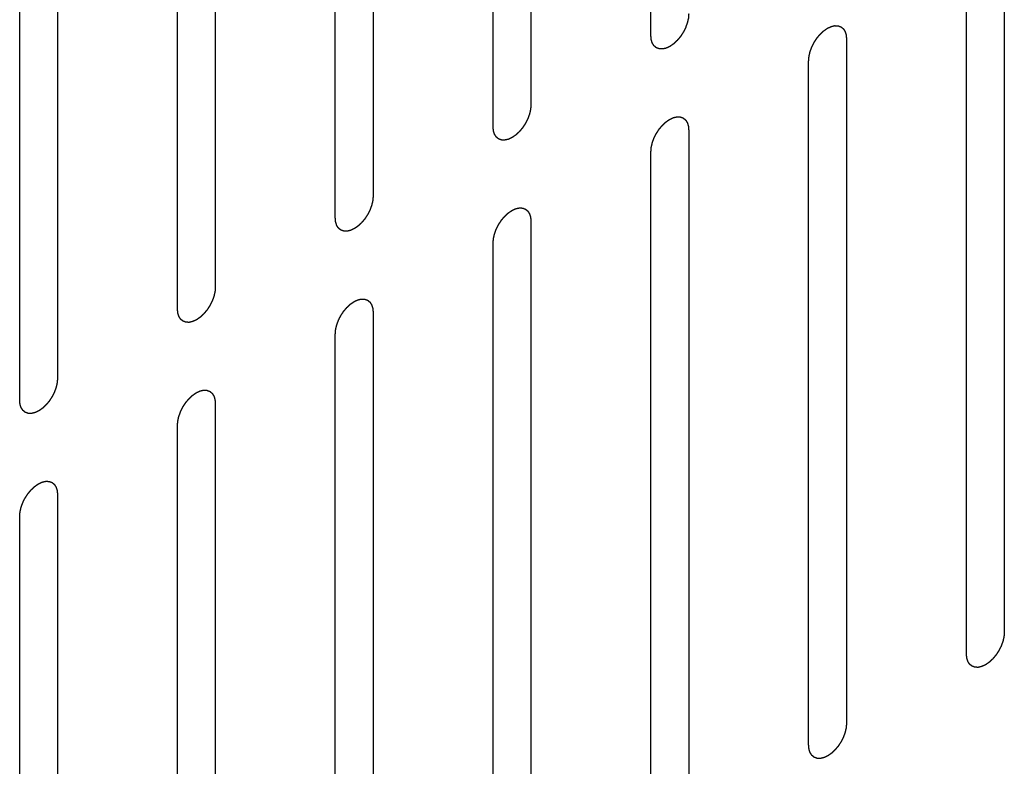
# Model space of a CAD drawing. Header units: inches. Extents: x 5 to 265, y 5 to 171.
# Tile 176 of 212: x 206.43 to 207.81, y 125.96 to 127. Entities that reach past the tile are written whole.
import ezdxf

# ---------------------------------------------------------------- set-up
doc = ezdxf.new("R2010")
doc.units = ezdxf.units.IN
doc.header["$LTSCALE"] = 14.96
doc.header["$MEASUREMENT"] = 0
doc.linetypes.add('HIDDEN', pattern=[0.2, 0.1, -0.1])
doc.layers.add('08_ALL_COSMETICS', color=7, linetype='CONTINUOUS')

msp = doc.modelspace()

# ---------------------------------------------------------------- linework, layer by layer
at = {"layer": '08_ALL_COSMETICS', "color": 7, "linetype": 'HIDDEN'}
for p, q in [((207.3137, 126.9822), (207.3137, 127.9416)), ((207.1454, 127.8444), (207.1454, 126.8851)), ((207.0924, 126.8544), (207.0924, 127.8138)), ((206.9241, 127.7167), (206.9241, 126.7573)), ((206.8711, 126.7267), (206.8711, 127.686)), ((206.7028, 127.5889), (206.7028, 126.6295)), ((206.6498, 126.5989), (206.6498, 127.5583)), ((206.4815, 127.4611), (206.4815, 126.5017)), ((206.4284, 126.4711), (206.4284, 127.4305)), ((207.8094, 127.1051), (207.8094, 126.1457)), ((207.7564, 126.1151), (207.7564, 127.0745)), ((207.5881, 126.9773), (207.5881, 126.0179)), ((207.535, 125.9873), (207.535, 126.9467)), ((207.3668, 126.8495), (207.3668, 125.8901)), ((207.3137, 125.8595), (207.3137, 126.8189)), ((207.1454, 126.7218), (207.1454, 125.7624)), ((207.0924, 125.7317), (207.0924, 126.6911)), ((206.9241, 126.594), (206.9241, 125.6346)), ((206.8711, 125.604), (206.8711, 126.5634)), ((206.7028, 126.4662), (206.7028, 125.5068)), ((206.6498, 125.4762), (206.6498, 126.4356)), ((206.4815, 126.3384), (206.4815, 125.379)), ((206.4284, 125.3484), (206.4284, 126.3078))]:
    msp.add_line(p, q, dxfattribs=at)
for points in [[(207.3668, 127.0128), (207.3667, 127.0123), (207.3666, 127.0113), (207.3665, 127.0097), (207.3664, 127.0084), (207.3663, 127.0075), (207.3663, 127.007), (207.3663, 127.0066), (207.3662, 127.0062), (207.366, 127.0056), (207.3658, 127.0047), (207.3655, 127.0033), (207.3652, 127.0019), (207.365, 127.001), (207.3648, 127.0004), (207.3648, 127), (207.3646, 126.9996), (207.3644, 126.999), (207.364, 126.9981), (207.3635, 126.9967), (207.363, 126.9953), (207.3627, 126.9943), (207.3625, 126.9937), (207.3623, 126.9933), (207.3621, 126.9929), (207.3618, 126.9924), (207.3614, 126.9914), (207.3607, 126.99), (207.36, 126.9886), (207.3595, 126.9877), (207.3592, 126.9871), (207.359, 126.9867), (207.3587, 126.9863), (207.3584, 126.9858), (207.3578, 126.9849), (207.357, 126.9836), (207.3562, 126.9824), (207.3556, 126.9815), (207.3552, 126.981), (207.355, 126.9806), (207.3547, 126.9803), (207.3543, 126.9798), (207.3537, 126.979), (207.3527, 126.9779), (207.3518, 126.9767), (207.3511, 126.9759), (207.3507, 126.9755), (207.3504, 126.9751), (207.3501, 126.9749), (207.3497, 126.9745), (207.349, 126.9738), (207.348, 126.9728), (207.3469, 126.9719), (207.3462, 126.9712), (207.3458, 126.9708), (207.3455, 126.9705), (207.3452, 126.9703), (207.3447, 126.97), (207.344, 126.9695), (207.3429, 126.9687), (207.3418, 126.968), (207.341, 126.9674), (207.3406, 126.9671), (207.3402, 126.9669), (207.3399, 126.9668), (207.3395, 126.9666), (207.3387, 126.9662), (207.3377, 126.9657), (207.3366, 126.9652), (207.3358, 126.9649), (207.3354, 126.9647), (207.3351, 126.9645), (207.3348, 126.9644), (207.3344, 126.9643), (207.3336, 126.9642), (207.3326, 126.9639), (207.3316, 126.9637), (207.3309, 126.9635), (207.3304, 126.9635), (207.3301, 126.9634), (207.3299, 126.9634), (207.3295, 126.9634), (207.3288, 126.9634), (207.3279, 126.9635), (207.3269, 126.9635), (207.3262, 126.9635), (207.3259, 126.9635), (207.3256, 126.9635), (207.3253, 126.9636), (207.325, 126.9638), (207.3244, 126.964), (207.3235, 126.9643), (207.3227, 126.9646), (207.3221, 126.9648), (207.3217, 126.965), (207.3215, 126.965), (207.3213, 126.9652), (207.321, 126.9654), (207.3205, 126.9658), (207.3198, 126.9664), (207.3192, 126.967), (207.3187, 126.9674), (207.3184, 126.9676), (207.3182, 126.9677), (207.3181, 126.968), (207.3178, 126.9683), (207.3175, 126.9689), (207.317, 126.9697), (207.3165, 126.9705), (207.3161, 126.9711), (207.3159, 126.9714), (207.3157, 126.9716), (207.3157, 126.9719), (207.3155, 126.9723), (207.3153, 126.973), (207.315, 126.974), (207.3147, 126.9751), (207.3145, 126.9758), (207.3143, 126.9762), (207.3142, 126.9764), (207.3142, 126.9768), (207.3142, 126.9773), (207.3141, 126.9781), (207.314, 126.9793), (207.3139, 126.9808), (207.3138, 126.9817), (207.3137, 126.9822)], [(207.535, 126.9467), (207.5351, 126.9472), (207.5352, 126.9483), (207.5353, 126.9498), (207.5354, 126.9511), (207.5355, 126.952), (207.5355, 126.9525), (207.5355, 126.9529), (207.5357, 126.9533), (207.5358, 126.9539), (207.536, 126.9549), (207.5363, 126.9562), (207.5366, 126.9576), (207.5368, 126.9586), (207.537, 126.9591), (207.537, 126.9595), (207.5372, 126.9599), (207.5374, 126.9605), (207.5378, 126.9615), (207.5383, 126.9629), (207.5388, 126.9642), (207.5391, 126.9652), (207.5393, 126.9658), (207.5395, 126.9662), (207.5397, 126.9666), (207.54, 126.9672), (207.5405, 126.9681), (207.5411, 126.9695), (207.5418, 126.9709), (207.5423, 126.9719), (207.5426, 126.9724), (207.5428, 126.9728), (207.5431, 126.9732), (207.5434, 126.9737), (207.544, 126.9746), (207.5448, 126.9759), (207.5456, 126.9771), (207.5462, 126.978), (207.5466, 126.9785), (207.5468, 126.9789), (207.5471, 126.9793), (207.5475, 126.9797), (207.5481, 126.9805), (207.5491, 126.9817), (207.55, 126.9828), (207.5507, 126.9836), (207.5511, 126.984), (207.5514, 126.9844), (207.5517, 126.9847), (207.5521, 126.9851), (207.5528, 126.9857), (207.5538, 126.9867), (207.5549, 126.9876), (207.5556, 126.9883), (207.556, 126.9887), (207.5563, 126.989), (207.5567, 126.9892), (207.5571, 126.9895), (207.5579, 126.99), (207.5589, 126.9908), (207.56, 126.9916), (207.5608, 126.9921), (207.5612, 126.9924), (207.5616, 126.9926), (207.5619, 126.9928), (207.5623, 126.993), (207.5631, 126.9933), (207.5641, 126.9938), (207.5652, 126.9943), (207.566, 126.9947), (207.5664, 126.9949), (207.5667, 126.995), (207.567, 126.9951), (207.5674, 126.9952), (207.5682, 126.9953), (207.5692, 126.9956), (207.5702, 126.9958), (207.5709, 126.996), (207.5714, 126.9961), (207.5717, 126.9962), (207.572, 126.9961), (207.5723, 126.9961), (207.573, 126.9961), (207.574, 126.9961), (207.5749, 126.996), (207.5756, 126.996), (207.5759, 126.996), (207.5762, 126.996), (207.5765, 126.9959), (207.5768, 126.9958), (207.5774, 126.9955), (207.5783, 126.9952), (207.5791, 126.9949), (207.5797, 126.9947), (207.5801, 126.9946), (207.5803, 126.9945), (207.5805, 126.9943), (207.5808, 126.9941), (207.5813, 126.9937), (207.582, 126.9931), (207.5826, 126.9925), (207.5831, 126.9922), (207.5834, 126.9919), (207.5836, 126.9918), (207.5837, 126.9915), (207.584, 126.9912), (207.5843, 126.9906), (207.5848, 126.9898), (207.5853, 126.989), (207.5857, 126.9885), (207.5859, 126.9881), (207.5861, 126.9879), (207.5861, 126.9876), (207.5863, 126.9872), (207.5865, 126.9865), (207.5868, 126.9855), (207.5871, 126.9845), (207.5873, 126.9838), (207.5875, 126.9834), (207.5876, 126.9831), (207.5876, 126.9827), (207.5876, 126.9822), (207.5877, 126.9814), (207.5878, 126.9802), (207.5879, 126.9787), (207.588, 126.9778), (207.5881, 126.9773)], [(207.1454, 126.8851), (207.1454, 126.8845), (207.1453, 126.8835), (207.1452, 126.8819), (207.1451, 126.8806), (207.145, 126.8797), (207.145, 126.8792), (207.1449, 126.8788), (207.1448, 126.8784), (207.1447, 126.8779), (207.1445, 126.8769), (207.1442, 126.8755), (207.1439, 126.8741), (207.1437, 126.8732), (207.1435, 126.8726), (207.1434, 126.8722), (207.1433, 126.8718), (207.1431, 126.8713), (207.1427, 126.8703), (207.1422, 126.8689), (207.1417, 126.8675), (207.1414, 126.8665), (207.1412, 126.866), (207.141, 126.8655), (207.1408, 126.8651), (207.1405, 126.8646), (207.14, 126.8636), (207.1393, 126.8622), (207.1386, 126.8609), (207.1382, 126.8599), (207.1379, 126.8593), (207.1377, 126.8589), (207.1374, 126.8585), (207.1371, 126.858), (207.1365, 126.8571), (207.1357, 126.8559), (207.1348, 126.8546), (207.1343, 126.8537), (207.1339, 126.8532), (207.1337, 126.8528), (207.1334, 126.8525), (207.133, 126.852), (207.1323, 126.8512), (207.1314, 126.8501), (207.1304, 126.849), (207.1298, 126.8482), (207.1294, 126.8477), (207.1291, 126.8473), (207.1288, 126.8471), (207.1284, 126.8467), (207.1277, 126.846), (207.1266, 126.8451), (207.1256, 126.8441), (207.1249, 126.8434), (207.1245, 126.843), (207.1242, 126.8427), (207.1238, 126.8425), (207.1234, 126.8422), (207.1226, 126.8417), (207.1215, 126.8409), (207.1204, 126.8402), (207.1197, 126.8396), (207.1192, 126.8394), (207.1189, 126.8391), (207.1186, 126.839), (207.1182, 126.8388), (207.1174, 126.8384), (207.1163, 126.8379), (207.1153, 126.8374), (207.1145, 126.8371), (207.1141, 126.8369), (207.1138, 126.8367), (207.1135, 126.8367), (207.113, 126.8366), (207.1123, 126.8364), (207.1113, 126.8362), (207.1103, 126.8359), (207.1095, 126.8358), (207.1091, 126.8357), (207.1088, 126.8356), (207.1085, 126.8356), (207.1081, 126.8356), (207.1075, 126.8357), (207.1065, 126.8357), (207.1056, 126.8357), (207.1049, 126.8357), (207.1045, 126.8358), (207.1042, 126.8357), (207.104, 126.8359), (207.1036, 126.836), (207.1031, 126.8362), (207.1022, 126.8365), (207.1014, 126.8368), (207.1008, 126.837), (207.1004, 126.8372), (207.1002, 126.8372), (207.1, 126.8374), (207.0997, 126.8377), (207.0992, 126.8381), (207.0985, 126.8386), (207.0978, 126.8392), (207.0974, 126.8396), (207.0971, 126.8398), (207.0969, 126.84), (207.0967, 126.8402), (207.0965, 126.8405), (207.0962, 126.8411), (207.0957, 126.8419), (207.0952, 126.8427), (207.0948, 126.8433), (207.0946, 126.8436), (207.0944, 126.8438), (207.0943, 126.8441), (207.0942, 126.8445), (207.094, 126.8453), (207.0937, 126.8463), (207.0934, 126.8473), (207.0931, 126.848), (207.093, 126.8484), (207.0929, 126.8487), (207.0929, 126.849), (207.0928, 126.8495), (207.0928, 126.8504), (207.0927, 126.8516), (207.0925, 126.853), (207.0924, 126.854), (207.0924, 126.8544)], [(207.3137, 126.8189), (207.3138, 126.8194), (207.3139, 126.8205), (207.314, 126.822), (207.3141, 126.8233), (207.3142, 126.8242), (207.3142, 126.8248), (207.3142, 126.8251), (207.3143, 126.8256), (207.3144, 126.8261), (207.3147, 126.8271), (207.315, 126.8284), (207.3153, 126.8298), (207.3155, 126.8308), (207.3156, 126.8313), (207.3157, 126.8317), (207.3159, 126.8322), (207.3161, 126.8327), (207.3164, 126.8337), (207.3169, 126.8351), (207.3174, 126.8365), (207.3178, 126.8374), (207.318, 126.838), (207.3181, 126.8384), (207.3184, 126.8388), (207.3186, 126.8394), (207.3191, 126.8403), (207.3198, 126.8417), (207.3205, 126.8431), (207.321, 126.8441), (207.3213, 126.8446), (207.3215, 126.8451), (207.3217, 126.8454), (207.3221, 126.8459), (207.3227, 126.8468), (207.3235, 126.8481), (207.3243, 126.8494), (207.3249, 126.8503), (207.3252, 126.8508), (207.3255, 126.8512), (207.3258, 126.8515), (207.3262, 126.8519), (207.3268, 126.8527), (207.3278, 126.8539), (207.3287, 126.855), (207.3294, 126.8558), (207.3298, 126.8563), (207.33, 126.8566), (207.3304, 126.8569), (207.3308, 126.8573), (207.3315, 126.8579), (207.3325, 126.8589), (207.3336, 126.8599), (207.3343, 126.8605), (207.3347, 126.8609), (207.335, 126.8612), (207.3353, 126.8614), (207.3358, 126.8617), (207.3365, 126.8623), (207.3376, 126.863), (207.3387, 126.8638), (207.3395, 126.8643), (207.3399, 126.8646), (207.3402, 126.8649), (207.3406, 126.865), (207.341, 126.8652), (207.3417, 126.8655), (207.3428, 126.866), (207.3439, 126.8665), (207.3446, 126.8669), (207.3451, 126.8671), (207.3454, 126.8673), (207.3457, 126.8673), (207.3461, 126.8674), (207.3468, 126.8676), (207.3479, 126.8678), (207.3489, 126.868), (207.3496, 126.8682), (207.35, 126.8683), (207.3504, 126.8684), (207.3506, 126.8683), (207.351, 126.8683), (207.3517, 126.8683), (207.3526, 126.8683), (207.3536, 126.8682), (207.3542, 126.8682), (207.3546, 126.8682), (207.3549, 126.8682), (207.3552, 126.8681), (207.3555, 126.868), (207.3561, 126.8678), (207.357, 126.8674), (207.3578, 126.8671), (207.3584, 126.8669), (207.3587, 126.8668), (207.359, 126.8667), (207.3592, 126.8665), (207.3595, 126.8663), (207.3599, 126.8659), (207.3606, 126.8653), (207.3613, 126.8648), (207.3618, 126.8644), (207.3621, 126.8641), (207.3623, 126.864), (207.3624, 126.8637), (207.3626, 126.8634), (207.363, 126.8629), (207.3635, 126.8621), (207.364, 126.8612), (207.3644, 126.8607), (207.3646, 126.8604), (207.3647, 126.8601), (207.3648, 126.8598), (207.3649, 126.8594), (207.3652, 126.8587), (207.3655, 126.8577), (207.3658, 126.8567), (207.366, 126.856), (207.3661, 126.8556), (207.3663, 126.8553), (207.3663, 126.8549), (207.3663, 126.8544), (207.3664, 126.8536), (207.3665, 126.8524), (207.3666, 126.851), (207.3667, 126.85), (207.3668, 126.8495)], [(206.9241, 126.7573), (206.9241, 126.7568), (206.924, 126.7557), (206.9239, 126.7542), (206.9237, 126.7529), (206.9237, 126.7519), (206.9236, 126.7514), (206.9236, 126.751), (206.9235, 126.7506), (206.9234, 126.7501), (206.9232, 126.7491), (206.9229, 126.7477), (206.9225, 126.7464), (206.9223, 126.7454), (206.9222, 126.7449), (206.9221, 126.7444), (206.922, 126.744), (206.9218, 126.7435), (206.9214, 126.7425), (206.9209, 126.7411), (206.9204, 126.7397), (206.92, 126.7387), (206.9198, 126.7382), (206.9197, 126.7378), (206.9195, 126.7374), (206.9192, 126.7368), (206.9187, 126.7358), (206.918, 126.7345), (206.9173, 126.7331), (206.9168, 126.7321), (206.9165, 126.7316), (206.9164, 126.7311), (206.9161, 126.7308), (206.9158, 126.7302), (206.9152, 126.7294), (206.9143, 126.7281), (206.9135, 126.7268), (206.9129, 126.7259), (206.9126, 126.7254), (206.9124, 126.725), (206.9121, 126.7247), (206.9117, 126.7242), (206.911, 126.7234), (206.9101, 126.7223), (206.9091, 126.7212), (206.9084, 126.7204), (206.9081, 126.7199), (206.9078, 126.7196), (206.9075, 126.7193), (206.9071, 126.7189), (206.9063, 126.7182), (206.9053, 126.7173), (206.9043, 126.7163), (206.9036, 126.7156), (206.9031, 126.7153), (206.9028, 126.715), (206.9025, 126.7148), (206.9021, 126.7144), (206.9013, 126.7139), (206.9002, 126.7132), (206.8991, 126.7124), (206.8984, 126.7119), (206.8979, 126.7116), (206.8976, 126.7113), (206.8973, 126.7112), (206.8968, 126.711), (206.8961, 126.7106), (206.895, 126.7101), (206.8939, 126.7097), (206.8932, 126.7093), (206.8928, 126.7091), (206.8924, 126.7089), (206.8921, 126.7089), (206.8917, 126.7088), (206.891, 126.7086), (206.89, 126.7084), (206.8889, 126.7082), (206.8882, 126.708), (206.8878, 126.7079), (206.8875, 126.7078), (206.8872, 126.7078), (206.8868, 126.7078), (206.8862, 126.7079), (206.8852, 126.7079), (206.8843, 126.7079), (206.8836, 126.708), (206.8832, 126.708), (206.8829, 126.708), (206.8827, 126.7081), (206.8823, 126.7082), (206.8817, 126.7084), (206.8809, 126.7087), (206.88, 126.7091), (206.8794, 126.7093), (206.8791, 126.7094), (206.8788, 126.7095), (206.8786, 126.7097), (206.8784, 126.7099), (206.8779, 126.7103), (206.8772, 126.7108), (206.8765, 126.7114), (206.876, 126.7118), (206.8758, 126.712), (206.8755, 126.7122), (206.8754, 126.7125), (206.8752, 126.7128), (206.8748, 126.7133), (206.8743, 126.7141), (206.8738, 126.7149), (206.8735, 126.7155), (206.8733, 126.7158), (206.8731, 126.716), (206.873, 126.7164), (206.8729, 126.7168), (206.8727, 126.7175), (206.8724, 126.7185), (206.872, 126.7195), (206.8718, 126.7202), (206.8717, 126.7206), (206.8716, 126.7209), (206.8716, 126.7213), (206.8715, 126.7217), (206.8714, 126.7226), (206.8713, 126.7238), (206.8712, 126.7252), (206.8711, 126.7262), (206.8711, 126.7267)], [(207.0924, 126.6911), (207.0924, 126.6917), (207.0925, 126.6927), (207.0927, 126.6943), (207.0928, 126.6956), (207.0928, 126.6965), (207.0929, 126.697), (207.0929, 126.6974), (207.093, 126.6978), (207.0931, 126.6983), (207.0933, 126.6993), (207.0937, 126.7007), (207.094, 126.702), (207.0942, 126.703), (207.0943, 126.7035), (207.0944, 126.704), (207.0946, 126.7044), (207.0948, 126.7049), (207.0951, 126.7059), (207.0956, 126.7073), (207.0961, 126.7087), (207.0965, 126.7097), (207.0967, 126.7102), (207.0968, 126.7106), (207.097, 126.711), (207.0973, 126.7116), (207.0978, 126.7126), (207.0985, 126.714), (207.0992, 126.7153), (207.0997, 126.7163), (207.1, 126.7169), (207.1002, 126.7173), (207.1004, 126.7176), (207.1007, 126.7182), (207.1013, 126.719), (207.1022, 126.7203), (207.103, 126.7216), (207.1036, 126.7225), (207.1039, 126.723), (207.1042, 126.7234), (207.1045, 126.7237), (207.1048, 126.7242), (207.1055, 126.725), (207.1064, 126.7261), (207.1074, 126.7272), (207.1081, 126.728), (207.1084, 126.7285), (207.1087, 126.7288), (207.109, 126.7291), (207.1094, 126.7295), (207.1102, 126.7302), (207.1112, 126.7311), (207.1122, 126.7321), (207.113, 126.7328), (207.1134, 126.7331), (207.1137, 126.7334), (207.114, 126.7337), (207.1144, 126.734), (207.1152, 126.7345), (207.1163, 126.7352), (207.1174, 126.736), (207.1182, 126.7365), (207.1186, 126.7368), (207.1189, 126.7371), (207.1192, 126.7372), (207.1197, 126.7374), (207.1204, 126.7378), (207.1215, 126.7383), (207.1226, 126.7388), (207.1233, 126.7391), (207.1237, 126.7393), (207.1241, 126.7395), (207.1244, 126.7395), (207.1248, 126.7396), (207.1255, 126.7398), (207.1265, 126.74), (207.1276, 126.7403), (207.1283, 126.7404), (207.1287, 126.7405), (207.129, 126.7406), (207.1293, 126.7406), (207.1297, 126.7406), (207.1304, 126.7405), (207.1313, 126.7405), (207.1323, 126.7405), (207.1329, 126.7404), (207.1333, 126.7404), (207.1336, 126.7404), (207.1338, 126.7403), (207.1342, 126.7402), (207.1348, 126.74), (207.1356, 126.7397), (207.1365, 126.7394), (207.1371, 126.7391), (207.1374, 126.739), (207.1377, 126.7389), (207.1379, 126.7387), (207.1381, 126.7385), (207.1386, 126.7381), (207.1393, 126.7376), (207.14, 126.737), (207.1405, 126.7366), (207.1407, 126.7364), (207.141, 126.7362), (207.1411, 126.736), (207.1413, 126.7356), (207.1417, 126.7351), (207.1422, 126.7343), (207.1427, 126.7335), (207.143, 126.7329), (207.1432, 126.7326), (207.1434, 126.7324), (207.1435, 126.732), (207.1436, 126.7316), (207.1438, 126.7309), (207.1442, 126.7299), (207.1445, 126.7289), (207.1447, 126.7282), (207.1448, 126.7278), (207.1449, 126.7275), (207.1449, 126.7271), (207.145, 126.7267), (207.1451, 126.7258), (207.1452, 126.7246), (207.1453, 126.7232), (207.1454, 126.7222), (207.1454, 126.7218)], [(206.7028, 126.6295), (206.7027, 126.629), (206.7027, 126.6279), (206.7025, 126.6264), (206.7024, 126.6251), (206.7024, 126.6242), (206.7023, 126.6236), (206.7023, 126.6233), (206.7022, 126.6228), (206.7021, 126.6223), (206.7018, 126.6213), (206.7015, 126.62), (206.7012, 126.6186), (206.701, 126.6176), (206.7009, 126.6171), (206.7008, 126.6167), (206.7006, 126.6162), (206.7004, 126.6157), (206.7001, 126.6147), (206.6996, 126.6133), (206.6991, 126.6119), (206.6987, 126.611), (206.6985, 126.6104), (206.6984, 126.61), (206.6981, 126.6096), (206.6979, 126.609), (206.6974, 126.6081), (206.6967, 126.6067), (206.696, 126.6053), (206.6955, 126.6043), (206.6952, 126.6038), (206.695, 126.6033), (206.6948, 126.603), (206.6944, 126.6025), (206.6939, 126.6016), (206.693, 126.6003), (206.6922, 126.599), (206.6916, 126.5981), (206.6913, 126.5976), (206.691, 126.5972), (206.6907, 126.5969), (206.6904, 126.5965), (206.6897, 126.5957), (206.6887, 126.5945), (206.6878, 126.5934), (206.6871, 126.5926), (206.6867, 126.5921), (206.6865, 126.5918), (206.6861, 126.5915), (206.6857, 126.5911), (206.685, 126.5905), (206.684, 126.5895), (206.683, 126.5885), (206.6822, 126.5879), (206.6818, 126.5875), (206.6815, 126.5872), (206.6812, 126.587), (206.6807, 126.5867), (206.68, 126.5861), (206.6789, 126.5854), (206.6778, 126.5846), (206.677, 126.5841), (206.6766, 126.5838), (206.6763, 126.5835), (206.6759, 126.5834), (206.6755, 126.5832), (206.6748, 126.5829), (206.6737, 126.5824), (206.6726, 126.5819), (206.6719, 126.5815), (206.6714, 126.5813), (206.6711, 126.5811), (206.6708, 126.5811), (206.6704, 126.581), (206.6697, 126.5808), (206.6686, 126.5806), (206.6676, 126.5804), (206.6669, 126.5802), (206.6665, 126.5801), (206.6662, 126.58), (206.6659, 126.5801), (206.6655, 126.5801), (206.6648, 126.5801), (206.6639, 126.5801), (206.6629, 126.5802), (206.6623, 126.5802), (206.6619, 126.5802), (206.6616, 126.5802), (206.6613, 126.5803), (206.661, 126.5804), (206.6604, 126.5806), (206.6596, 126.581), (206.6587, 126.5813), (206.6581, 126.5815), (206.6578, 126.5816), (206.6575, 126.5817), (206.6573, 126.5819), (206.657, 126.5821), (206.6566, 126.5825), (206.6559, 126.5831), (206.6552, 126.5836), (206.6547, 126.584), (206.6544, 126.5843), (206.6542, 126.5844), (206.6541, 126.5847), (206.6539, 126.585), (206.6535, 126.5856), (206.653, 126.5864), (206.6525, 126.5872), (206.6521, 126.5877), (206.6519, 126.588), (206.6518, 126.5883), (206.6517, 126.5886), (206.6516, 126.589), (206.6513, 126.5897), (206.651, 126.5907), (206.6507, 126.5917), (206.6505, 126.5924), (206.6504, 126.5928), (206.6503, 126.5931), (206.6502, 126.5935), (206.6502, 126.594), (206.6501, 126.5948), (206.65, 126.596), (206.6499, 126.5974), (206.6498, 126.5984), (206.6498, 126.5989)], [(206.8711, 126.5634), (206.8711, 126.5639), (206.8712, 126.5649), (206.8713, 126.5665), (206.8714, 126.5678), (206.8715, 126.5687), (206.8716, 126.5692), (206.8716, 126.5696), (206.8717, 126.57), (206.8718, 126.5706), (206.872, 126.5715), (206.8723, 126.5729), (206.8726, 126.5743), (206.8729, 126.5752), (206.873, 126.5758), (206.8731, 126.5762), (206.8732, 126.5766), (206.8734, 126.5771), (206.8738, 126.5781), (206.8743, 126.5795), (206.8748, 126.5809), (206.8752, 126.5819), (206.8754, 126.5824), (206.8755, 126.5829), (206.8757, 126.5833), (206.876, 126.5838), (206.8765, 126.5848), (206.8772, 126.5862), (206.8779, 126.5876), (206.8784, 126.5885), (206.8786, 126.5891), (206.8788, 126.5895), (206.8791, 126.5899), (206.8794, 126.5904), (206.88, 126.5913), (206.8808, 126.5925), (206.8817, 126.5938), (206.8823, 126.5947), (206.8826, 126.5952), (206.8828, 126.5956), (206.8831, 126.5959), (206.8835, 126.5964), (206.8842, 126.5972), (206.8851, 126.5983), (206.8861, 126.5995), (206.8867, 126.6003), (206.8871, 126.6007), (206.8874, 126.6011), (206.8877, 126.6013), (206.8881, 126.6017), (206.8888, 126.6024), (206.8899, 126.6033), (206.8909, 126.6043), (206.8916, 126.605), (206.892, 126.6054), (206.8923, 126.6057), (206.8927, 126.6059), (206.8931, 126.6062), (206.8939, 126.6067), (206.895, 126.6075), (206.8961, 126.6082), (206.8968, 126.6088), (206.8973, 126.609), (206.8976, 126.6093), (206.8979, 126.6094), (206.8983, 126.6096), (206.8991, 126.61), (206.9002, 126.6105), (206.9012, 126.611), (206.902, 126.6113), (206.9024, 126.6115), (206.9027, 126.6117), (206.9031, 126.6117), (206.9035, 126.6118), (206.9042, 126.612), (206.9052, 126.6122), (206.9063, 126.6125), (206.907, 126.6126), (206.9074, 126.6127), (206.9077, 126.6128), (206.908, 126.6128), (206.9084, 126.6128), (206.909, 126.6128), (206.91, 126.6127), (206.9109, 126.6127), (206.9116, 126.6127), (206.912, 126.6126), (206.9123, 126.6127), (206.9125, 126.6125), (206.9129, 126.6124), (206.9135, 126.6122), (206.9143, 126.6119), (206.9152, 126.6116), (206.9158, 126.6114), (206.9161, 126.6112), (206.9164, 126.6112), (206.9165, 126.611), (206.9168, 126.6107), (206.9173, 126.6103), (206.918, 126.6098), (206.9187, 126.6092), (206.9192, 126.6088), (206.9194, 126.6086), (206.9196, 126.6084), (206.9198, 126.6082), (206.92, 126.6079), (206.9203, 126.6073), (206.9209, 126.6065), (206.9214, 126.6057), (206.9217, 126.6051), (206.9219, 126.6048), (206.9221, 126.6046), (206.9222, 126.6043), (206.9223, 126.6039), (206.9225, 126.6031), (206.9228, 126.6021), (206.9231, 126.6011), (206.9234, 126.6004), (206.9235, 126.6), (206.9236, 126.5997), (206.9236, 126.5994), (206.9237, 126.5989), (206.9237, 126.598), (206.9238, 126.5968), (206.924, 126.5954), (206.9241, 126.5944), (206.9241, 126.594)], [(206.4815, 126.5017), (206.4814, 126.5012), (206.4813, 126.5002), (206.4812, 126.4986), (206.4811, 126.4973), (206.481, 126.4964), (206.481, 126.4959), (206.481, 126.4955), (206.4809, 126.4951), (206.4807, 126.4945), (206.4805, 126.4936), (206.4802, 126.4922), (206.4799, 126.4908), (206.4797, 126.4898), (206.4796, 126.4893), (206.4795, 126.4889), (206.4793, 126.4885), (206.4791, 126.4879), (206.4788, 126.4869), (206.4782, 126.4855), (206.4777, 126.4842), (206.4774, 126.4832), (206.4772, 126.4826), (206.477, 126.4822), (206.4768, 126.4818), (206.4765, 126.4812), (206.4761, 126.4803), (206.4754, 126.4789), (206.4747, 126.4775), (206.4742, 126.4765), (206.4739, 126.476), (206.4737, 126.4756), (206.4734, 126.4752), (206.4731, 126.4747), (206.4725, 126.4738), (206.4717, 126.4725), (206.4709, 126.4713), (206.4703, 126.4704), (206.4699, 126.4699), (206.4697, 126.4695), (206.4694, 126.4691), (206.469, 126.4687), (206.4684, 126.4679), (206.4674, 126.4667), (206.4665, 126.4656), (206.4658, 126.4648), (206.4654, 126.4644), (206.4651, 126.464), (206.4648, 126.4637), (206.4644, 126.4633), (206.4637, 126.4627), (206.4627, 126.4617), (206.4616, 126.4608), (206.4609, 126.4601), (206.4605, 126.4597), (206.4602, 126.4594), (206.4599, 126.4592), (206.4594, 126.4589), (206.4587, 126.4584), (206.4576, 126.4576), (206.4565, 126.4568), (206.4557, 126.4563), (206.4553, 126.456), (206.4549, 126.4558), (206.4546, 126.4556), (206.4542, 126.4554), (206.4534, 126.4551), (206.4524, 126.4546), (206.4513, 126.4541), (206.4505, 126.4537), (206.4501, 126.4535), (206.4498, 126.4534), (206.4495, 126.4533), (206.4491, 126.4532), (206.4484, 126.4531), (206.4473, 126.4528), (206.4463, 126.4526), (206.4456, 126.4524), (206.4452, 126.4523), (206.4448, 126.4522), (206.4446, 126.4523), (206.4442, 126.4523), (206.4435, 126.4523), (206.4426, 126.4523), (206.4416, 126.4524), (206.4409, 126.4524), (206.4406, 126.4524), (206.4403, 126.4524), (206.44, 126.4525), (206.4397, 126.4526), (206.4391, 126.4529), (206.4382, 126.4532), (206.4374, 126.4535), (206.4368, 126.4537), (206.4365, 126.4538), (206.4362, 126.4539), (206.436, 126.4541), (206.4357, 126.4543), (206.4352, 126.4547), (206.4346, 126.4553), (206.4339, 126.4559), (206.4334, 126.4562), (206.4331, 126.4565), (206.4329, 126.4566), (206.4328, 126.4569), (206.4326, 126.4572), (206.4322, 126.4578), (206.4317, 126.4586), (206.4312, 126.4594), (206.4308, 126.4599), (206.4306, 126.4603), (206.4304, 126.4605), (206.4304, 126.4608), (206.4302, 126.4612), (206.43, 126.4619), (206.4297, 126.4629), (206.4294, 126.4639), (206.4292, 126.4646), (206.4291, 126.465), (206.4289, 126.4653), (206.4289, 126.4657), (206.4289, 126.4662), (206.4288, 126.467), (206.4287, 126.4682), (206.4286, 126.4697), (206.4285, 126.4706), (206.4284, 126.4711)], [(206.6498, 126.4356), (206.6498, 126.4361), (206.6499, 126.4371), (206.65, 126.4387), (206.6501, 126.44), (206.6502, 126.4409), (206.6502, 126.4414), (206.6502, 126.4418), (206.6504, 126.4422), (206.6505, 126.4428), (206.6507, 126.4437), (206.651, 126.4451), (206.6513, 126.4465), (206.6515, 126.4474), (206.6517, 126.448), (206.6517, 126.4484), (206.6519, 126.4488), (206.6521, 126.4494), (206.6525, 126.4503), (206.653, 126.4517), (206.6535, 126.4531), (206.6538, 126.4541), (206.654, 126.4547), (206.6542, 126.4551), (206.6544, 126.4555), (206.6547, 126.456), (206.6552, 126.457), (206.6559, 126.4584), (206.6565, 126.4598), (206.657, 126.4607), (206.6573, 126.4613), (206.6575, 126.4617), (206.6578, 126.4621), (206.6581, 126.4626), (206.6587, 126.4635), (206.6595, 126.4648), (206.6604, 126.466), (206.6609, 126.4669), (206.6613, 126.4674), (206.6615, 126.4678), (206.6618, 126.4681), (206.6622, 126.4686), (206.6629, 126.4694), (206.6638, 126.4705), (206.6648, 126.4717), (206.6654, 126.4725), (206.6658, 126.4729), (206.6661, 126.4733), (206.6664, 126.4735), (206.6668, 126.4739), (206.6675, 126.4746), (206.6686, 126.4756), (206.6696, 126.4765), (206.6703, 126.4772), (206.6707, 126.4776), (206.671, 126.4779), (206.6714, 126.4781), (206.6718, 126.4784), (206.6726, 126.4789), (206.6736, 126.4797), (206.6747, 126.4804), (206.6755, 126.481), (206.6759, 126.4813), (206.6763, 126.4815), (206.6766, 126.4816), (206.677, 126.4819), (206.6778, 126.4822), (206.6788, 126.4827), (206.6799, 126.4832), (206.6807, 126.4835), (206.6811, 126.4837), (206.6814, 126.4839), (206.6817, 126.484), (206.6821, 126.4841), (206.6829, 126.4842), (206.6839, 126.4845), (206.6849, 126.4847), (206.6857, 126.4849), (206.6861, 126.4849), (206.6864, 126.485), (206.6867, 126.485), (206.687, 126.485), (206.6877, 126.485), (206.6887, 126.4849), (206.6896, 126.4849), (206.6903, 126.4849), (206.6907, 126.4849), (206.691, 126.4849), (206.6912, 126.4848), (206.6915, 126.4846), (206.6921, 126.4844), (206.693, 126.4841), (206.6938, 126.4838), (206.6944, 126.4836), (206.6948, 126.4834), (206.695, 126.4834), (206.6952, 126.4832), (206.6955, 126.483), (206.696, 126.4826), (206.6967, 126.482), (206.6973, 126.4814), (206.6978, 126.481), (206.6981, 126.4808), (206.6983, 126.4807), (206.6985, 126.4804), (206.6987, 126.4801), (206.699, 126.4795), (206.6995, 126.4787), (206.7, 126.4779), (206.7004, 126.4773), (206.7006, 126.477), (206.7008, 126.4768), (206.7008, 126.4765), (206.701, 126.4761), (206.7012, 126.4754), (206.7015, 126.4744), (206.7018, 126.4734), (206.702, 126.4726), (206.7022, 126.4722), (206.7023, 126.472), (206.7023, 126.4716), (206.7023, 126.4711), (206.7024, 126.4703), (206.7025, 126.4691), (206.7027, 126.4676), (206.7027, 126.4667), (206.7028, 126.4662)], [(206.4284, 126.3078), (206.4285, 126.3083), (206.4286, 126.3094), (206.4287, 126.3109), (206.4288, 126.3122), (206.4289, 126.3131), (206.4289, 126.3136), (206.4289, 126.314), (206.429, 126.3144), (206.4292, 126.315), (206.4294, 126.316), (206.4297, 126.3173), (206.43, 126.3187), (206.4302, 126.3197), (206.4303, 126.3202), (206.4304, 126.3206), (206.4306, 126.321), (206.4308, 126.3216), (206.4311, 126.3226), (206.4316, 126.324), (206.4322, 126.3253), (206.4325, 126.3263), (206.4327, 126.3269), (206.4328, 126.3273), (206.4331, 126.3277), (206.4333, 126.3283), (206.4338, 126.3292), (206.4345, 126.3306), (206.4352, 126.332), (206.4357, 126.333), (206.436, 126.3335), (206.4362, 126.3339), (206.4364, 126.3343), (206.4368, 126.3348), (206.4374, 126.3357), (206.4382, 126.337), (206.439, 126.3382), (206.4396, 126.3391), (206.4399, 126.3396), (206.4402, 126.34), (206.4405, 126.3404), (206.4409, 126.3408), (206.4415, 126.3416), (206.4425, 126.3428), (206.4434, 126.3439), (206.4441, 126.3447), (206.4445, 126.3451), (206.4447, 126.3455), (206.4451, 126.3458), (206.4455, 126.3462), (206.4462, 126.3468), (206.4472, 126.3478), (206.4483, 126.3487), (206.449, 126.3494), (206.4494, 126.3498), (206.4497, 126.3501), (206.45, 126.3503), (206.4505, 126.3506), (206.4512, 126.3511), (206.4523, 126.3519), (206.4534, 126.3527), (206.4542, 126.3532), (206.4546, 126.3535), (206.4549, 126.3537), (206.4553, 126.3539), (206.4557, 126.3541), (206.4564, 126.3544), (206.4575, 126.3549), (206.4586, 126.3554), (206.4593, 126.3558), (206.4598, 126.356), (206.4601, 126.3561), (206.4604, 126.3562), (206.4608, 126.3563), (206.4615, 126.3564), (206.4626, 126.3567), (206.4636, 126.3569), (206.4643, 126.3571), (206.4647, 126.3572), (206.4651, 126.3573), (206.4653, 126.3572), (206.4657, 126.3572), (206.4664, 126.3572), (206.4673, 126.3572), (206.4683, 126.3571), (206.469, 126.3571), (206.4693, 126.3571), (206.4696, 126.3571), (206.4699, 126.357), (206.4702, 126.3569), (206.4708, 126.3566), (206.4717, 126.3563), (206.4725, 126.356), (206.4731, 126.3558), (206.4734, 126.3557), (206.4737, 126.3556), (206.4739, 126.3554), (206.4742, 126.3552), (206.4747, 126.3548), (206.4753, 126.3542), (206.476, 126.3536), (206.4765, 126.3533), (206.4768, 126.353), (206.477, 126.3529), (206.4771, 126.3526), (206.4773, 126.3523), (206.4777, 126.3517), (206.4782, 126.3509), (206.4787, 126.3501), (206.4791, 126.3496), (206.4793, 126.3492), (206.4794, 126.349), (206.4795, 126.3487), (206.4796, 126.3483), (206.4799, 126.3476), (206.4802, 126.3466), (206.4805, 126.3456), (206.4807, 126.3449), (206.4808, 126.3445), (206.481, 126.3442), (206.481, 126.3438), (206.481, 126.3433), (206.4811, 126.3425), (206.4812, 126.3413), (206.4813, 126.3398), (206.4814, 126.3389), (206.4815, 126.3384)], [(207.8094, 126.1457), (207.8094, 126.1452), (207.8093, 126.1441), (207.8092, 126.1426), (207.809, 126.1413), (207.809, 126.1404), (207.8089, 126.1399), (207.8089, 126.1395), (207.8088, 126.139), (207.8087, 126.1385), (207.8085, 126.1375), (207.8082, 126.1362), (207.8078, 126.1348), (207.8076, 126.1338), (207.8075, 126.1333), (207.8074, 126.1329), (207.8072, 126.1325), (207.8071, 126.1319), (207.8067, 126.1309), (207.8062, 126.1295), (207.8057, 126.1281), (207.8053, 126.1272), (207.8051, 126.1266), (207.805, 126.1262), (207.8048, 126.1258), (207.8045, 126.1252), (207.804, 126.1243), (207.8033, 126.1229), (207.8026, 126.1215), (207.8021, 126.1205), (207.8018, 126.12), (207.8016, 126.1196), (207.8014, 126.1192), (207.8011, 126.1187), (207.8005, 126.1178), (207.7996, 126.1165), (207.7988, 126.1152), (207.7982, 126.1144), (207.7979, 126.1138), (207.7976, 126.1135), (207.7974, 126.1131), (207.797, 126.1127), (207.7963, 126.1119), (207.7954, 126.1107), (207.7944, 126.1096), (207.7937, 126.1088), (207.7934, 126.1084), (207.7931, 126.108), (207.7928, 126.1077), (207.7924, 126.1073), (207.7916, 126.1067), (207.7906, 126.1057), (207.7896, 126.1047), (207.7889, 126.1041), (207.7884, 126.1037), (207.7881, 126.1034), (207.7878, 126.1032), (207.7874, 126.1029), (207.7866, 126.1023), (207.7855, 126.1016), (207.7844, 126.1008), (207.7837, 126.1003), (207.7832, 126.1), (207.7829, 126.0998), (207.7826, 126.0996), (207.7821, 126.0994), (207.7814, 126.0991), (207.7803, 126.0986), (207.7792, 126.0981), (207.7785, 126.0977), (207.7781, 126.0975), (207.7777, 126.0974), (207.7774, 126.0973), (207.777, 126.0972), (207.7763, 126.0971), (207.7753, 126.0968), (207.7742, 126.0966), (207.7735, 126.0964), (207.7731, 126.0963), (207.7728, 126.0962), (207.7725, 126.0963), (207.7721, 126.0963), (207.7715, 126.0963), (207.7705, 126.0963), (207.7695, 126.0964), (207.7689, 126.0964), (207.7685, 126.0964), (207.7682, 126.0964), (207.768, 126.0965), (207.7676, 126.0966), (207.767, 126.0969), (207.7662, 126.0972), (207.7653, 126.0975), (207.7647, 126.0977), (207.7644, 126.0978), (207.7641, 126.0979), (207.7639, 126.0981), (207.7637, 126.0983), (207.7632, 126.0987), (207.7625, 126.0993), (207.7618, 126.0998), (207.7613, 126.1002), (207.7611, 126.1005), (207.7608, 126.1006), (207.7607, 126.1009), (207.7605, 126.1012), (207.7601, 126.1018), (207.7596, 126.1026), (207.7591, 126.1034), (207.7588, 126.1039), (207.7586, 126.1043), (207.7584, 126.1045), (207.7583, 126.1048), (207.7582, 126.1052), (207.758, 126.1059), (207.7576, 126.1069), (207.7573, 126.1079), (207.7571, 126.1086), (207.757, 126.109), (207.7569, 126.1093), (207.7569, 126.1097), (207.7568, 126.1102), (207.7567, 126.111), (207.7566, 126.1122), (207.7565, 126.1136), (207.7564, 126.1146), (207.7564, 126.1151)], [(207.5881, 126.0179), (207.588, 126.0174), (207.588, 126.0164), (207.5878, 126.0148), (207.5877, 126.0135), (207.5877, 126.0126), (207.5876, 126.0121), (207.5876, 126.0117), (207.5875, 126.0113), (207.5874, 126.0107), (207.5871, 126.0098), (207.5868, 126.0084), (207.5865, 126.007), (207.5863, 126.0061), (207.5862, 126.0055), (207.5861, 126.0051), (207.5859, 126.0047), (207.5857, 126.0041), (207.5854, 126.0031), (207.5849, 126.0018), (207.5844, 126.0004), (207.584, 125.9994), (207.5838, 125.9988), (207.5837, 125.9984), (207.5834, 125.998), (207.5832, 125.9975), (207.5827, 125.9965), (207.582, 125.9951), (207.5813, 125.9937), (207.5808, 125.9928), (207.5805, 125.9922), (207.5803, 125.9918), (207.5801, 125.9914), (207.5797, 125.9909), (207.5791, 125.99), (207.5783, 125.9887), (207.5775, 125.9875), (207.5769, 125.9866), (207.5766, 125.9861), (207.5763, 125.9857), (207.576, 125.9853), (207.5757, 125.9849), (207.575, 125.9841), (207.574, 125.983), (207.5731, 125.9818), (207.5724, 125.981), (207.572, 125.9806), (207.5718, 125.9802), (207.5714, 125.9799), (207.571, 125.9796), (207.5703, 125.9789), (207.5693, 125.9779), (207.5682, 125.977), (207.5675, 125.9763), (207.5671, 125.9759), (207.5668, 125.9756), (207.5665, 125.9754), (207.566, 125.9751), (207.5653, 125.9746), (207.5642, 125.9738), (207.5631, 125.9731), (207.5623, 125.9725), (207.5619, 125.9722), (207.5616, 125.972), (207.5612, 125.9718), (207.5608, 125.9716), (207.5601, 125.9713), (207.559, 125.9708), (207.5579, 125.9703), (207.5572, 125.9699), (207.5567, 125.9698), (207.5564, 125.9696), (207.5561, 125.9695), (207.5557, 125.9694), (207.555, 125.9693), (207.5539, 125.969), (207.5529, 125.9688), (207.5522, 125.9686), (207.5518, 125.9685), (207.5515, 125.9684), (207.5512, 125.9685), (207.5508, 125.9685), (207.5501, 125.9685), (207.5492, 125.9686), (207.5482, 125.9686), (207.5476, 125.9686), (207.5472, 125.9686), (207.5469, 125.9686), (207.5466, 125.9687), (207.5463, 125.9689), (207.5457, 125.9691), (207.5449, 125.9694), (207.544, 125.9697), (207.5434, 125.9699), (207.5431, 125.97), (207.5428, 125.9701), (207.5426, 125.9703), (207.5423, 125.9705), (207.5419, 125.9709), (207.5412, 125.9715), (207.5405, 125.9721), (207.54, 125.9725), (207.5397, 125.9727), (207.5395, 125.9728), (207.5394, 125.9731), (207.5392, 125.9734), (207.5388, 125.974), (207.5383, 125.9748), (207.5378, 125.9756), (207.5374, 125.9761), (207.5372, 125.9765), (207.5371, 125.9767), (207.537, 125.977), (207.5369, 125.9774), (207.5366, 125.9781), (207.5363, 125.9791), (207.536, 125.9801), (207.5358, 125.9808), (207.5357, 125.9813), (207.5356, 125.9815), (207.5355, 125.9819), (207.5355, 125.9824), (207.5354, 125.9832), (207.5353, 125.9844), (207.5352, 125.9859), (207.5351, 125.9868), (207.535, 125.9873)]]:
    msp.add_open_spline(points, degree=3, knots=[0, 0, 0, 0, 0.015625, 0.03125, 0.046875, 0.054688, 0.058594, 0.0625, 0.066406, 0.070312, 0.078125, 0.09375, 0.109375, 0.117188, 0.121094, 0.125, 0.128906, 0.132812, 0.140625, 0.15625, 0.171875, 0.179688, 0.183594, 0.1875, 0.191406, 0.195312, 0.203125, 0.21875, 0.234375, 0.242188, 0.246094, 0.25, 0.253906, 0.257812, 0.265625, 0.28125, 0.296875, 0.304688, 0.308594, 0.3125, 0.316406, 0.320312, 0.328125, 0.34375, 0.359375, 0.367188, 0.371094, 0.375, 0.378906, 0.382812, 0.390625, 0.40625, 0.421875, 0.429688, 0.433594, 0.4375, 0.441406, 0.445312, 0.453125, 0.46875, 0.484375, 0.492188, 0.496094, 0.5, 0.503906, 0.507812, 0.515625, 0.53125, 0.546875, 0.554688, 0.558594, 0.5625, 0.566406, 0.570312, 0.578125, 0.59375, 0.609375, 0.617188, 0.621094, 0.625, 0.628906, 0.632812, 0.640625, 0.65625, 0.671875, 0.679688, 0.683594, 0.6875, 0.691406, 0.695312, 0.703125, 0.71875, 0.734375, 0.742188, 0.746094, 0.75, 0.753906, 0.757812, 0.765625, 0.78125, 0.796875, 0.804688, 0.808594, 0.8125, 0.816406, 0.820312, 0.828125, 0.84375, 0.859375, 0.867188, 0.871094, 0.875, 0.878906, 0.882812, 0.890625, 0.90625, 0.921875, 0.929688, 0.933594, 0.9375, 0.941406, 0.945312, 0.953125, 0.96875, 0.984375, 1, 1, 1, 1], dxfattribs=at)

doc.saveas('drawing.dxf')
